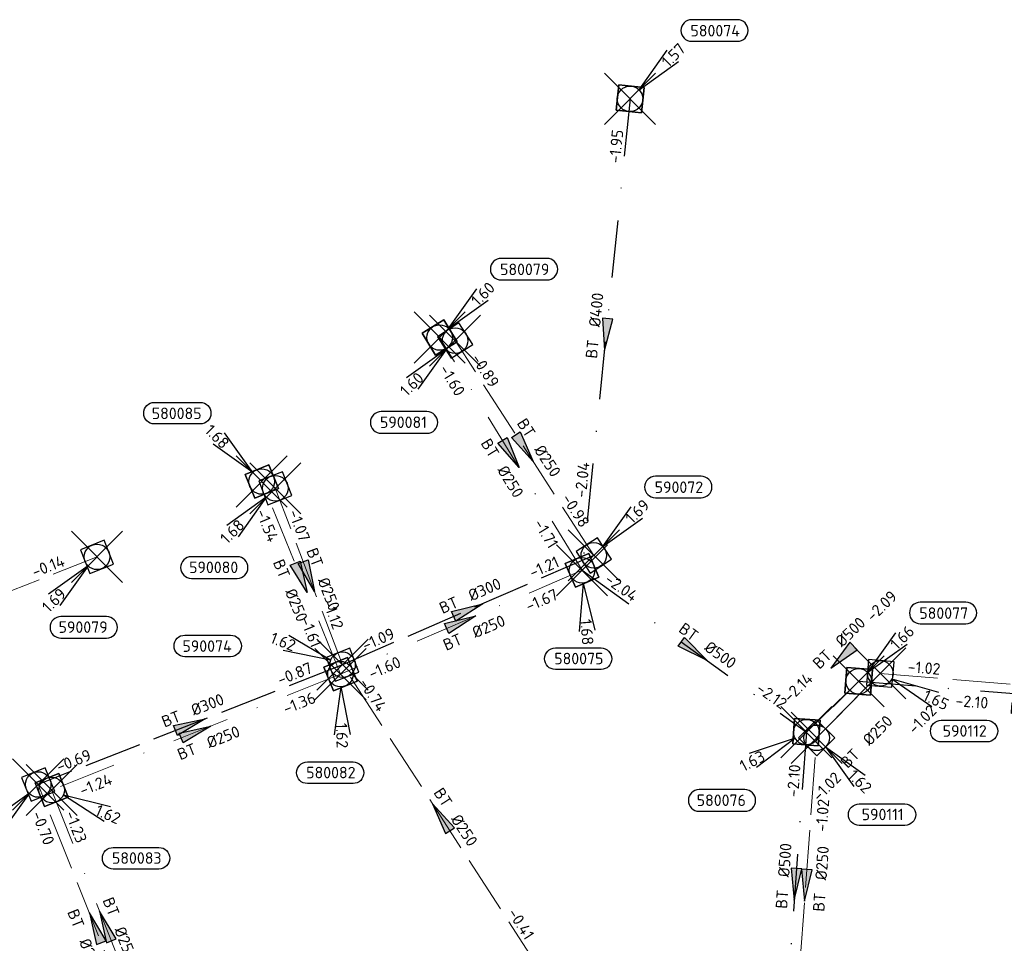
# Model space of a CAD drawing. Header units: metres. Extents: x 153343 to 157271, y 461673 to 467005.
# Tile 97 of 191: x 155178 to 155294, y 465029 to 465138. Entities that reach past the tile are written whole.
import ezdxf
from ezdxf.enums import TextEntityAlignment as Align

# ---------------------------------------------------------------- set-up
doc = ezdxf.new("R2010")
doc.units = ezdxf.units.M
doc.header["$LTSCALE"] = 0.75
doc.header["$PDMODE"] = 3
doc.header["$PDSIZE"] = 3
doc.linetypes.add('RI-HWA_BETON', pattern=[11.4, 9, -2.4])
doc.linetypes.add('RI-VWA_BETON', pattern=[19, 9, -5, 0, -5])
doc.layers.get('0').update_dxf_attribs({"lineweight": 25})
doc.layers.get('defpoints').update_dxf_attribs({"lineweight": 25})
for name, color, linetype in [('B-OI-RI-HWA_PUTNUMMER-S @ 0.75', 151, 'Continuous'), ('B-OI-RI-HWA_TRANSPORTLEIDING_BETON_300-G', 151, 'RI-HWA_BETON'), ('B-OI-RI-VWA_PUTNUMMER-S @ 0.75', 33, 'Continuous'), ('B-OI-RI-VWA_TRANSPORTLEIDING_BETON_400-G', 33, 'RI-VWA_BETON'), ('B-OI-RI-VWA_TRANSPORTLEIDING_BETON_500-G', 33, 'RI-VWA_BETON')]:
    doc.layers.add(name, color=color, linetype=linetype)
for name, color, linetype, lineweight in [('B-OI-RI-HWA_RIOOLPUT_INSPECTIEPUT-S', 151, 'Continuous', 25), ('B-OI-RI-HWA_STROOMRICHTING-S @ 0.75', 151, 'Continuous', 25), ('B-OI-RI-HWA_TRANSPORTLEIDING_BETON_250-G', 151, 'RI-HWA_BETON', 18), ('B-OI-RI-VWA_RIOOLPUT_INSPECTIEPUT_BETON-S', 33, 'Continuous', 25), ('B-OI-RI-VWA_STROOMRICHTING-S @ 0.75', 33, 'Continuous', 25), ('B-OI-RI-VWA_TRANSPORTLEIDING_BETON_250-G', 33, 'RI-VWA_BETON', 18)]:
    doc.layers.add(name, color=color, linetype=linetype, lineweight=lineweight)
doc.layers.add('inspectieput', color=7, linetype='Continuous', plot=False)
doc.styles.add('NLCS-ISO', font='isocpeur.ttf')

# ---------------------------------------------------------------- blocks, each defined once
blk = doc.blocks.new('*U1693')
at = {"ltscale": 0.1}
blk.add_hatch(color=256, dxfattribs=at).paths.add_polyline_path([(-2.5, 0), (2.5, -0.83), (2.5, 0.83)])
at = {"ltscale": 0.1, "flags": 128}
blk.add_lwpolyline([(-2.5, 0), (2.5, -0.83), (2.5, 0.83)], close=True, dxfattribs=at)
at = {"ltscale": 0.1, "style": 'NLCS-ISO'}
for tag, p in [('BOBL', (-14.82, -3.24)), ('MAT', (-1, -3.74))]:
    blk.add_attdef(tag, text='', height=1.8, dxfattribs=at).set_placement(p, align=Align.BOTTOM_RIGHT)
for tag, p in [('DIA', (1, -3.74)), ('BOBR', (13.87, -3.24))]:
    blk.add_attdef(tag, text='', height=1.8, dxfattribs=at).set_placement(p, align=Align.BOTTOM_LEFT)
at = {"layer": 'defpoints', "ltscale": 0.1, "style": 'NLCS-ISO', "flags": 1}
blk.add_attdef('JVA', text='', height=1.8, dxfattribs=at).set_placement((0, -1), align=Align.TOP_CENTER)
blk = doc.blocks.new('*U1739')
at = {"ltscale": 0.1}
blk.add_hatch(color=256, dxfattribs=at).paths.add_polyline_path([(-2.5, 0), (2.5, -0.83), (2.5, 0.83)])
at = {"ltscale": 0.1, "flags": 128}
blk.add_lwpolyline([(-2.5, 0), (2.5, -0.83), (2.5, 0.83)], close=True, dxfattribs=at)
at = {"ltscale": 0.1, "style": 'NLCS-ISO'}
for tag, p in [('BOBL', (-18.08, 0)), ('MAT', (-1, 0.5))]:
    blk.add_attdef(tag, text='', height=1.8, dxfattribs=at).set_placement(p, align=Align.BOTTOM_RIGHT)
for tag, p in [('DIA', (1, 0.5)), ('BOBR', (17.14, 0))]:
    blk.add_attdef(tag, text='', height=1.8, dxfattribs=at).set_placement(p, align=Align.BOTTOM_LEFT)
at = {"layer": 'defpoints', "ltscale": 0.1, "style": 'NLCS-ISO', "flags": 1}
blk.add_attdef('JVA', text='', height=1.8, dxfattribs=at).set_placement((0, -1), align=Align.TOP_CENTER)
blk = doc.blocks.new('*U1733')
at = {"ltscale": 0.1, "style": 'NLCS-ISO'}
for tag, p in [('BOBL', (-5.66, 0)), ('MAT', (-1, 0.5))]:
    blk.add_attdef(tag, text='', height=1.8, dxfattribs=at).set_placement(p, align=Align.BOTTOM_RIGHT)
for tag, p in [('DIA', (1, 0.5)), ('BOBR', (7.22, -3.25))]:
    blk.add_attdef(tag, text='', height=1.8, dxfattribs=at).set_placement(p, align=Align.BOTTOM_LEFT)
at = {"layer": 'defpoints', "ltscale": 0.1, "style": 'NLCS-ISO', "flags": 1}
blk.add_attdef('JVA', text='', height=1.8, dxfattribs=at).set_placement((0, -1), align=Align.TOP_CENTER)
blk = doc.blocks.new('*U1737')
at = {"ltscale": 0.1}
blk.add_hatch(color=256, dxfattribs=at).paths.add_polyline_path([(-2.5, 0), (2.5, -0.83), (2.5, 0.83)])
at = {"ltscale": 0.1, "flags": 128}
blk.add_lwpolyline([(-2.5, 0), (2.5, -0.83), (2.5, 0.83)], close=True, dxfattribs=at)
at = {"ltscale": 0.1, "style": 'NLCS-ISO'}
for tag, p in [('BOBL', (-13.81, -3.24)), ('MAT', (-1, -3.74))]:
    blk.add_attdef(tag, text='', height=1.8, dxfattribs=at).set_placement(p, align=Align.BOTTOM_RIGHT)
for tag, p in [('DIA', (1, -3.74)), ('BOBR', (8.56, -3.24))]:
    blk.add_attdef(tag, text='', height=1.8, dxfattribs=at).set_placement(p, align=Align.BOTTOM_LEFT)
at = {"layer": 'defpoints', "ltscale": 0.1, "style": 'NLCS-ISO', "flags": 1}
blk.add_attdef('JVA', text='', height=1.8, dxfattribs=at).set_placement((0, -1), align=Align.TOP_CENTER)
blk = doc.blocks.new('*U1725')
at = {"ltscale": 0.1}
blk.add_hatch(color=256, dxfattribs=at).paths.add_polyline_path([(2.5, 0), (-2.5, -0.83), (-2.5, 0.83)])
at = {"ltscale": 0.1, "flags": 128}
blk.add_lwpolyline([(2.5, 0), (-2.5, -0.83), (-2.5, 0.83)], close=True, dxfattribs=at)
at = {"ltscale": 0.1, "style": 'NLCS-ISO'}
for tag, p in [('BOBL', (-17.15, 0)), ('MAT', (-1, 0.5))]:
    blk.add_attdef(tag, text='', height=1.8, dxfattribs=at).set_placement(p, align=Align.BOTTOM_RIGHT)
for tag, p in [('DIA', (1, 0.5)), ('BOBR', (16.2, 0))]:
    blk.add_attdef(tag, text='', height=1.8, dxfattribs=at).set_placement(p, align=Align.BOTTOM_LEFT)
at = {"layer": 'defpoints', "ltscale": 0.1, "style": 'NLCS-ISO', "flags": 1}
blk.add_attdef('JVA', text='', height=1.8, dxfattribs=at).set_placement((0, -1), align=Align.TOP_CENTER)
blk = doc.blocks.new('*U1716')
at = {"ltscale": 0.1}
blk.add_hatch(color=256, dxfattribs=at).paths.add_polyline_path([(2.5, 0), (-2.5, -0.83), (-2.5, 0.83)])
at = {"ltscale": 0.1, "flags": 128}
blk.add_lwpolyline([(2.5, 0), (-2.5, -0.83), (-2.5, 0.83)], close=True, dxfattribs=at)
at = {"ltscale": 0.1, "style": 'NLCS-ISO'}
for tag, p in [('BOBL', (-5.45, 0)), ('MAT', (-1, 0.5))]:
    blk.add_attdef(tag, text='', height=1.8, dxfattribs=at).set_placement(p, align=Align.BOTTOM_RIGHT)
for tag, p in [('DIA', (1, 0.5)), ('BOBR', (4.51, 0.01))]:
    blk.add_attdef(tag, text='', height=1.8, dxfattribs=at).set_placement(p, align=Align.BOTTOM_LEFT)
at = {"layer": 'defpoints', "ltscale": 0.1, "style": 'NLCS-ISO', "flags": 1}
blk.add_attdef('JVA', text='', height=1.8, dxfattribs=at).set_placement((0, -1), align=Align.TOP_CENTER)
blk = doc.blocks.new('*U1717')
at = {"ltscale": 0.1}
blk.add_hatch(color=256, dxfattribs=at).paths.add_polyline_path([(2.5, 0), (-2.5, -0.83), (-2.5, 0.83)])
at = {"ltscale": 0.1, "flags": 128}
blk.add_lwpolyline([(2.5, 0), (-2.5, -0.83), (-2.5, 0.83)], close=True, dxfattribs=at)
at = {"ltscale": 0.1, "style": 'NLCS-ISO'}
for tag, p in [('BOBL', (-16.28, 0)), ('MAT', (-1, 0.5))]:
    blk.add_attdef(tag, text='', height=1.8, dxfattribs=at).set_placement(p, align=Align.BOTTOM_RIGHT)
for tag, p in [('DIA', (1, 0.5)), ('BOBR', (15.33, 0))]:
    blk.add_attdef(tag, text='', height=1.8, dxfattribs=at).set_placement(p, align=Align.BOTTOM_LEFT)
at = {"layer": 'defpoints', "ltscale": 0.1, "style": 'NLCS-ISO', "flags": 1}
blk.add_attdef('JVA', text='', height=1.8, dxfattribs=at).set_placement((0, -1), align=Align.TOP_CENTER)
blk = doc.blocks.new('*U1658')
at = {"ltscale": 0.1}
blk.add_hatch(color=256, dxfattribs=at).paths.add_polyline_path([(-2.5, 0), (2.5, -0.83), (2.5, 0.83)])
at = {"ltscale": 0.1, "flags": 128}
blk.add_lwpolyline([(-2.5, 0), (2.5, -0.83), (2.5, 0.83)], close=True, dxfattribs=at)
at = {"ltscale": 0.1, "style": 'NLCS-ISO'}
for tag, p in [('BOBL', (-19.13, 0)), ('MAT', (-1, 0.5))]:
    blk.add_attdef(tag, text='', height=1.8, dxfattribs=at).set_placement(p, align=Align.BOTTOM_RIGHT)
for tag, p in [('DIA', (1, 0.5)), ('BOBR', (18.18, 0))]:
    blk.add_attdef(tag, text='', height=1.8, dxfattribs=at).set_placement(p, align=Align.BOTTOM_LEFT)
at = {"layer": 'defpoints', "ltscale": 0.1, "style": 'NLCS-ISO', "flags": 1}
blk.add_attdef('JVA', text='', height=1.8, dxfattribs=at).set_placement((0, -1), align=Align.TOP_CENTER)
blk = doc.blocks.new('*U1695')
at = {"ltscale": 0.1}
blk.add_hatch(color=256, dxfattribs=at).paths.add_polyline_path([(2.5, 0), (-2.5, -0.83), (-2.5, 0.83)])
at = {"ltscale": 0.1, "flags": 128}
blk.add_lwpolyline([(2.5, 0), (-2.5, -0.83), (-2.5, 0.83)], close=True, dxfattribs=at)
at = {"ltscale": 0.1, "style": 'NLCS-ISO'}
for tag, p in [('BOBL', (-10.68, 0)), ('MAT', (-1, 0.5))]:
    blk.add_attdef(tag, text='', height=1.8, dxfattribs=at).set_placement(p, align=Align.BOTTOM_RIGHT)
for tag, p in [('DIA', (1, 0.5)), ('BOBR', (9.74, 0))]:
    blk.add_attdef(tag, text='', height=1.8, dxfattribs=at).set_placement(p, align=Align.BOTTOM_LEFT)
at = {"layer": 'defpoints', "ltscale": 0.1, "style": 'NLCS-ISO', "flags": 1}
blk.add_attdef('JVA', text='', height=1.8, dxfattribs=at).set_placement((0, -1), align=Align.TOP_CENTER)
blk = doc.blocks.new('*U1696')
at = {"ltscale": 0.1}
blk.add_hatch(color=256, dxfattribs=at).paths.add_polyline_path([(2.5, 0), (-2.5, -0.83), (-2.5, 0.83)])
at = {"ltscale": 0.1, "flags": 128}
blk.add_lwpolyline([(2.5, 0), (-2.5, -0.83), (-2.5, 0.83)], close=True, dxfattribs=at)
at = {"ltscale": 0.1, "style": 'NLCS-ISO'}
for tag, p in [('BOBL', (-12.13, 0)), ('MAT', (-1, 0.5))]:
    blk.add_attdef(tag, text='', height=1.8, dxfattribs=at).set_placement(p, align=Align.BOTTOM_RIGHT)
for tag, p in [('DIA', (1, 0.5)), ('BOBR', (11.19, 0))]:
    blk.add_attdef(tag, text='', height=1.8, dxfattribs=at).set_placement(p, align=Align.BOTTOM_LEFT)
at = {"layer": 'defpoints', "ltscale": 0.1, "style": 'NLCS-ISO', "flags": 1}
blk.add_attdef('JVA', text='', height=1.8, dxfattribs=at).set_placement((0, -1), align=Align.TOP_CENTER)
blk = doc.blocks.new('*U1698')
at = {"ltscale": 0.1}
blk.add_hatch(color=256, dxfattribs=at).paths.add_polyline_path([(-2.5, 0), (2.5, -0.83), (2.5, 0.83)])
at = {"ltscale": 0.1, "flags": 128}
blk.add_lwpolyline([(-2.5, 0), (2.5, -0.83), (2.5, 0.83)], close=True, dxfattribs=at)
at = {"ltscale": 0.1, "style": 'NLCS-ISO'}
for tag, p in [('BOBL', (-13.57, 0)), ('MAT', (-1, 0.5))]:
    blk.add_attdef(tag, text='', height=1.8, dxfattribs=at).set_placement(p, align=Align.BOTTOM_RIGHT)
for tag, p in [('DIA', (1, 0.5)), ('BOBR', (12.63, 0))]:
    blk.add_attdef(tag, text='', height=1.8, dxfattribs=at).set_placement(p, align=Align.BOTTOM_LEFT)
at = {"layer": 'defpoints', "ltscale": 0.1, "style": 'NLCS-ISO', "flags": 1}
blk.add_attdef('JVA', text='', height=1.8, dxfattribs=at).set_placement((0, -1), align=Align.TOP_CENTER)
blk = doc.blocks.new('*U1685')
at = {"ltscale": 0.1}
blk.add_hatch(color=256, dxfattribs=at).paths.add_polyline_path([(2.5, 0), (-2.5, -0.83), (-2.5, 0.83)])
at = {"ltscale": 0.1, "flags": 128}
blk.add_lwpolyline([(2.5, 0), (-2.5, -0.83), (-2.5, 0.83)], close=True, dxfattribs=at)
at = {"ltscale": 0.1, "style": 'NLCS-ISO'}
for tag, p in [('BOBL', (-6.95, -3.24)), ('MAT', (-1, -3.74))]:
    blk.add_attdef(tag, text='', height=1.8, dxfattribs=at).set_placement(p, align=Align.BOTTOM_RIGHT)
for tag, p in [('DIA', (1, -3.74)), ('BOBR', (6.01, -3.24))]:
    blk.add_attdef(tag, text='', height=1.8, dxfattribs=at).set_placement(p, align=Align.BOTTOM_LEFT)
at = {"layer": 'defpoints', "ltscale": 0.1, "style": 'NLCS-ISO', "flags": 1}
blk.add_attdef('JVA', text='', height=1.8, dxfattribs=at).set_placement((0, -1), align=Align.TOP_CENTER)
blk = doc.blocks.new('*U1686')
at = {"ltscale": 0.1}
blk.add_hatch(color=256, dxfattribs=at).paths.add_polyline_path([(2.5, 0), (-2.5, -0.83), (-2.5, 0.83)])
at = {"ltscale": 0.1, "flags": 128}
blk.add_lwpolyline([(2.5, 0), (-2.5, -0.83), (-2.5, 0.83)], close=True, dxfattribs=at)
at = {"ltscale": 0.1, "style": 'NLCS-ISO'}
for tag, p in [('BOBL', (-15.04, -3.24)), ('MAT', (-1, -3.74))]:
    blk.add_attdef(tag, text='', height=1.8, dxfattribs=at).set_placement(p, align=Align.BOTTOM_RIGHT)
for tag, p in [('DIA', (1, -3.74)), ('BOBR', (14.09, -3.24))]:
    blk.add_attdef(tag, text='', height=1.8, dxfattribs=at).set_placement(p, align=Align.BOTTOM_LEFT)
at = {"layer": 'defpoints', "ltscale": 0.1, "style": 'NLCS-ISO', "flags": 1}
blk.add_attdef('JVA', text='', height=1.8, dxfattribs=at).set_placement((0, -1), align=Align.TOP_CENTER)
blk = doc.blocks.new('*U1633')
at = {"ltscale": 0.1}
blk.add_hatch(color=256, dxfattribs=at).paths.add_polyline_path([(-2.5, 0), (2.5, -0.83), (2.5, 0.83)])
at = {"ltscale": 0.1, "flags": 128}
blk.add_lwpolyline([(-2.5, 0), (2.5, -0.83), (2.5, 0.83)], close=True, dxfattribs=at)
at = {"ltscale": 0.1, "style": 'NLCS-ISO'}
for tag, p in [('BOBL', (-7.37, -3.24)), ('MAT', (-1, -3.74))]:
    blk.add_attdef(tag, text='', height=1.8, dxfattribs=at).set_placement(p, align=Align.BOTTOM_RIGHT)
for tag, p in [('DIA', (1, -3.74)), ('BOBR', (17.59, -3.24))]:
    blk.add_attdef(tag, text='', height=1.8, dxfattribs=at).set_placement(p, align=Align.BOTTOM_LEFT)
at = {"layer": 'defpoints', "ltscale": 0.1, "style": 'NLCS-ISO', "flags": 1}
blk.add_attdef('JVA', text='', height=1.8, dxfattribs=at).set_placement((0, -1), align=Align.TOP_CENTER)
blk = doc.blocks.new('*U1661')
at = {"ltscale": 0.1}
blk.add_hatch(color=256, dxfattribs=at).paths.add_polyline_path([(-2.5, 0), (2.5, -0.83), (2.5, 0.83)])
at = {"ltscale": 0.1, "flags": 128}
blk.add_lwpolyline([(-2.5, 0), (2.5, -0.83), (2.5, 0.83)], close=True, dxfattribs=at)
at = {"ltscale": 0.1, "style": 'NLCS-ISO'}
for tag, p in [('BOBL', (-14.56, 0)), ('MAT', (-1, 0.5))]:
    blk.add_attdef(tag, text='', height=1.8, dxfattribs=at).set_placement(p, align=Align.BOTTOM_RIGHT)
for tag, p in [('DIA', (1, 0.5)), ('BOBR', (13.61, 0))]:
    blk.add_attdef(tag, text='', height=1.8, dxfattribs=at).set_placement(p, align=Align.BOTTOM_LEFT)
at = {"layer": 'defpoints', "ltscale": 0.1, "style": 'NLCS-ISO', "flags": 1}
blk.add_attdef('JVA', text='', height=1.8, dxfattribs=at).set_placement((0, -1), align=Align.TOP_CENTER)
blk = doc.blocks.new('*U80')
at = {"ltscale": 0.1}
blk.add_hatch(color=256, dxfattribs=at).paths.add_polyline_path([(-2.5, 0), (2.5, -0.83), (2.5, 0.83)])
at = {"ltscale": 0.1, "flags": 128}
blk.add_lwpolyline([(-2.5, 0), (2.5, -0.83), (2.5, 0.83)], close=True, dxfattribs=at)
at = {"ltscale": 0.1, "style": 'NLCS-ISO'}
for tag, p in [('BOBL', (-5.66, 0)), ('MAT', (-1, 0.5))]:
    blk.add_attdef(tag, text='', height=1.8, dxfattribs=at).set_placement(p, align=Align.BOTTOM_RIGHT)
for tag, p in [('DIA', (1, 0.5)), ('BOBR', (7.22, 0))]:
    blk.add_attdef(tag, text='', height=1.8, dxfattribs=at).set_placement(p, align=Align.BOTTOM_LEFT)
at = {"layer": 'defpoints', "ltscale": 0.1, "style": 'NLCS-ISO', "flags": 1}
blk.add_attdef('JVA', text='', height=1.8, dxfattribs=at).set_placement((0, -1), align=Align.TOP_CENTER)
blk = doc.blocks.new('*U1681')
at = {"ltscale": 0.1}
blk.add_hatch(color=256, dxfattribs=at).paths.add_polyline_path([(2.5, 0), (-2.5, -0.83), (-2.5, 0.83)])
at = {"ltscale": 0.1, "flags": 128}
blk.add_lwpolyline([(2.5, 0), (-2.5, -0.83), (-2.5, 0.83)], close=True, dxfattribs=at)
at = {"ltscale": 0.1, "style": 'NLCS-ISO'}
for tag, p in [('BOBL', (-11.26, -3.24)), ('MAT', (-1, -3.74))]:
    blk.add_attdef(tag, text='', height=1.8, dxfattribs=at).set_placement(p, align=Align.BOTTOM_RIGHT)
for tag, p in [('DIA', (1, -3.74)), ('BOBR', (10.31, -3.24))]:
    blk.add_attdef(tag, text='', height=1.8, dxfattribs=at).set_placement(p, align=Align.BOTTOM_LEFT)
at = {"layer": 'defpoints', "ltscale": 0.1, "style": 'NLCS-ISO', "flags": 1}
blk.add_attdef('JVA', text='', height=1.8, dxfattribs=at).set_placement((0, -1), align=Align.TOP_CENTER)
blk = doc.blocks.new('*U1682')
at = {"ltscale": 0.1}
blk.add_hatch(color=256, dxfattribs=at).paths.add_polyline_path([(2.5, 0), (-2.5, -0.83), (-2.5, 0.83)])
at = {"ltscale": 0.1, "flags": 128}
blk.add_lwpolyline([(2.5, 0), (-2.5, -0.83), (-2.5, 0.83)], close=True, dxfattribs=at)
at = {"ltscale": 0.1, "style": 'NLCS-ISO'}
for tag, p in [('BOBL', (-12.03, -3.24)), ('MAT', (-1, -3.74))]:
    blk.add_attdef(tag, text='', height=1.8, dxfattribs=at).set_placement(p, align=Align.BOTTOM_RIGHT)
for tag, p in [('DIA', (1, -3.74)), ('BOBR', (11.09, -3.24))]:
    blk.add_attdef(tag, text='', height=1.8, dxfattribs=at).set_placement(p, align=Align.BOTTOM_LEFT)
at = {"layer": 'defpoints', "ltscale": 0.1, "style": 'NLCS-ISO', "flags": 1}
blk.add_attdef('JVA', text='', height=1.8, dxfattribs=at).set_placement((0, -1), align=Align.TOP_CENTER)
blk = doc.blocks.new('*U1683')
at = {"ltscale": 0.1}
blk.add_hatch(color=256, dxfattribs=at).paths.add_polyline_path([(2.5, 0), (-2.5, -0.83), (-2.5, 0.83)])
at = {"ltscale": 0.1, "flags": 128}
blk.add_lwpolyline([(2.5, 0), (-2.5, -0.83), (-2.5, 0.83)], close=True, dxfattribs=at)
at = {"ltscale": 0.1, "style": 'NLCS-ISO'}
for tag, p in [('BOBL', (-12.32, 0)), ('MAT', (-1, 0.5))]:
    blk.add_attdef(tag, text='', height=1.8, dxfattribs=at).set_placement(p, align=Align.BOTTOM_RIGHT)
for tag, p in [('DIA', (1, 0.5)), ('BOBR', (11.38, 0))]:
    blk.add_attdef(tag, text='', height=1.8, dxfattribs=at).set_placement(p, align=Align.BOTTOM_LEFT)
at = {"layer": 'defpoints', "ltscale": 0.1, "style": 'NLCS-ISO', "flags": 1}
blk.add_attdef('JVA', text='', height=1.8, dxfattribs=at).set_placement((0, -1), align=Align.TOP_CENTER)
blk = doc.blocks.new('*U1684')
at = {"ltscale": 0.1}
blk.add_hatch(color=256, dxfattribs=at).paths.add_polyline_path([(-2.5, 0), (2.5, -0.83), (2.5, 0.83)])
at = {"ltscale": 0.1, "flags": 128}
blk.add_lwpolyline([(-2.5, 0), (2.5, -0.83), (2.5, 0.83)], close=True, dxfattribs=at)
at = {"ltscale": 0.1, "style": 'NLCS-ISO'}
for tag, p in [('BOBL', (-20.22, 0)), ('MAT', (-1, 0.5))]:
    blk.add_attdef(tag, text='', height=1.8, dxfattribs=at).set_placement(p, align=Align.BOTTOM_RIGHT)
for tag, p in [('DIA', (1, 0.5)), ('BOBR', (26.82, -0.01))]:
    blk.add_attdef(tag, text='', height=1.8, dxfattribs=at).set_placement(p, align=Align.BOTTOM_LEFT)
at = {"layer": 'defpoints', "ltscale": 0.1, "style": 'NLCS-ISO', "flags": 1}
blk.add_attdef('JVA', text='', height=1.8, dxfattribs=at).set_placement((0, -1), align=Align.TOP_CENTER)
blk = doc.blocks.new('B-SRI-PUT_HWA-SO')
at = {"lineweight": -3, "flags": 128}
blk.add_lwpolyline([(-2, -2), (2, -2), (2, 2), (-2, 2)], close=True, dxfattribs=at)
at = {"lineweight": -3}
blk.add_circle((0, 0), 2, dxfattribs=at)
blk = doc.blocks.new('*U935')
for q in [(8.05, -5.19), (9.12, -2.93)]:
    blk.add_line((1.81, -0.86), q)
blk.add_lwpolyline([(16.71, -10.73), (9.55, -10.73, -1), (9.55, -7.35), (16.71, -7.35, -1)], format="xyb", close=True)
at = {"ltscale": 0.1, "style": 'NLCS-ISO'}
blk.add_attdef('PUTHGT', text='', height=1.8, rotation=334.6759, dxfattribs=at).set_placement((6.9, -3.3), align=Align.MIDDLE_LEFT)
blk.add_attdef('PUTNR', text='', height=1.8, dxfattribs=at).set_placement((13.23, -7.21), align=Align.MIDDLE_CENTER)
blk = doc.blocks.new('*U941')
for q in [(5.83, -7.6), (7.6, -5.83)]:
    blk.add_line((1.41, -1.41), q)
blk.add_lwpolyline([(13.83, -13.72), (6.67, -13.72, -1), (6.67, -10.34), (13.83, -10.34, -1)], format="xyb", close=True)
at = {"ltscale": 0.1, "style": 'NLCS-ISO'}
blk.add_attdef('PUTHGT', text='', height=1.8, rotation=315, dxfattribs=at).set_placement((5.39, -5.43), align=Align.MIDDLE_LEFT)
blk.add_attdef('PUTNR', text='', height=1.8, dxfattribs=at).set_placement((10.35, -10.2), align=Align.MIDDLE_CENTER)
blk = doc.blocks.new('*U939')
for q in [(-7.6, -5.83), (-5.83, -7.6)]:
    blk.add_line((-1.41, -1.41), q)
blk.add_lwpolyline([(-5.67, -12.73), (1.49, -12.73, 1), (1.49, -9.34), (-5.67, -9.34, 1)], format="xyb", close=True)
at = {"ltscale": 0.1, "style": 'NLCS-ISO'}
blk.add_attdef('PUTHGT', text='', height=1.8, rotation=45, dxfattribs=at).set_placement((-8.44, -8.48), align=Align.MIDDLE_LEFT)
blk.add_attdef('PUTNR', text='', height=1.8, dxfattribs=at).set_placement((-2.19, -9.2), align=Align.MIDDLE_CENTER)
blk = doc.blocks.new('*U640')
for q in [(-7.6, -5.83), (-5.83, -7.6)]:
    blk.add_line((-1.41, -1.41), q)
blk.add_lwpolyline([(-13.13, -14.12), (-5.97, -14.12, 1), (-5.97, -10.73), (-13.13, -10.73, 1)], format="xyb", close=True)
at = {"ltscale": 0.1, "style": 'NLCS-ISO'}
blk.add_attdef('PUTHGT', text='', height=1.8, rotation=45, dxfattribs=at).set_placement((-8.44, -8.48), align=Align.MIDDLE_LEFT)
blk.add_attdef('PUTNR', text='', height=1.8, dxfattribs=at).set_placement((-9.65, -10.59), align=Align.MIDDLE_CENTER)
blk = doc.blocks.new('*U241')
for q in [(-7.6, -5.83), (-5.83, -7.6)]:
    blk.add_line((-1.41, -1.41), q)
blk.add_lwpolyline([(-16.81, -12.39), (-9.65, -12.39, 1), (-9.65, -9.01), (-16.81, -9.01, 1)], format="xyb", close=True)
at = {"ltscale": 0.1, "style": 'NLCS-ISO'}
blk.add_attdef('PUTHGT', text='', height=1.8, rotation=45, dxfattribs=at).set_placement((-8.44, -8.48), align=Align.MIDDLE_LEFT)
blk.add_attdef('PUTNR', text='', height=1.8, dxfattribs=at).set_placement((-13.33, -8.87), align=Align.MIDDLE_CENTER)
blk = doc.blocks.new('*U926')
for q in [(-7.6, -5.83), (-5.83, -7.6)]:
    blk.add_line((-1.41, -1.41), q)
blk.add_lwpolyline([(-11.57, -14.51), (-4.41, -14.51, 1), (-4.41, -11.12), (-11.57, -11.12, 1)], format="xyb", close=True)
at = {"ltscale": 0.1, "style": 'NLCS-ISO'}
blk.add_attdef('PUTHGT', text='', height=1.8, rotation=45, dxfattribs=at).set_placement((-8.44, -8.48), align=Align.MIDDLE_LEFT)
blk.add_attdef('PUTNR', text='', height=1.8, dxfattribs=at).set_placement((-8.09, -10.98), align=Align.MIDDLE_CENTER)
blk = doc.blocks.new('*U927')
for q in [(-8.42, 4.57), (-9.32, 2.24)]:
    blk.add_line((-1.87, 0.72), q)
blk.add_lwpolyline([(-24.7, 4.64), (-17.54, 4.64, -1), (-17.54, 1.26), (-24.7, 1.26, -1)], format="xyb", close=True)
at = {"ltscale": 0.1, "style": 'NLCS-ISO'}
blk.add_attdef('PUTHGT', text='', height=1.8, rotation=338.9998, dxfattribs=at).set_placement((-11.16, 4.32), align=Align.MIDDLE_LEFT)
blk.add_attdef('PUTNR', text='', height=1.8, dxfattribs=at).set_placement((-21.22, 2.92), align=Align.MIDDLE_CENTER)
blk = doc.blocks.new('*U246')
for q in [(5.83, 7.6), (7.6, 5.83)]:
    blk.add_line((1.41, 1.41), q)
blk.add_lwpolyline([(16.81, 12.39), (9.65, 12.39, 1), (9.65, 9.01), (16.81, 9.01, 1)], format="xyb", close=True)
at = {"ltscale": 0.1, "style": 'NLCS-ISO'}
blk.add_attdef('PUTHGT', text='', height=1.8, rotation=45, dxfattribs=at).set_placement((5.39, 5.43), align=Align.MIDDLE_LEFT)
blk.add_attdef('PUTNR', text='', height=1.8, dxfattribs=at).set_placement((13.33, 10.67), align=Align.MIDDLE_CENTER)
blk = doc.blocks.new('*U260')
for q in [(-5.83, 7.6), (-7.6, 5.83)]:
    blk.add_line((-1.41, 1.41), q)
blk.add_lwpolyline([(-16.81, 12.39), (-9.65, 12.39, -1), (-9.65, 9.01), (-16.81, 9.01, -1)], format="xyb", close=True)
at = {"ltscale": 0.1, "style": 'NLCS-ISO'}
blk.add_attdef('PUTNR', text='', height=1.8, dxfattribs=at).set_placement((-13.33, 10.67), align=Align.MIDDLE_CENTER)
blk.add_attdef('PUTHGT', text='', height=1.8, rotation=315, dxfattribs=at).set_placement((-8.44, 8.48), align=Align.MIDDLE_LEFT)
blk = doc.blocks.new('*U920')
for q in [(8.23, -4.9), (9.22, -2.6)]:
    blk.add_line((1.84, -0.79), q)
blk.add_lwpolyline([(16.81, -12.39), (9.65, -12.39, -1), (9.65, -9.01), (16.81, -9.01, -1)], format="xyb", close=True)
at = {"ltscale": 0.1, "style": 'NLCS-ISO'}
blk.add_attdef('PUTHGT', text='', height=1.8, rotation=336.7369, dxfattribs=at).set_placement((7.02, -3.05), align=Align.MIDDLE_LEFT)
blk.add_attdef('PUTNR', text='', height=1.8, dxfattribs=at).set_placement((13.33, -8.87), align=Align.MIDDLE_CENTER)
blk = doc.blocks.new('*U43')
for q in [(5.83, 7.6), (7.6, 5.83)]:
    blk.add_line((1.41, 1.41), q)
blk.add_lwpolyline([(16.81, 12.39), (9.65, 12.39, 1), (9.65, 9.01), (16.81, 9.01, 1)], format="xyb", close=True)
at = {"ltscale": 0.1, "style": 'NLCS-ISO'}
blk.add_attdef('PUTHGT', text='', height=1.8, rotation=45, dxfattribs=at).set_placement((5.39, 5.43), align=Align.MIDDLE_LEFT)
blk.add_attdef('PUTNR', text='', height=1.8, dxfattribs=at).set_placement((13.33, 10.67), align=Align.MIDDLE_CENTER)
blk = doc.blocks.new('*U899')
for q in [(-0.98, -9.53), (1.52, -9.46)]:
    blk.add_line((0.06, -2), q)
blk.add_lwpolyline([(1.97, -17.13), (-5.19, -17.13, -1), (-5.19, -13.75), (1.97, -13.75, -1)], format="xyb", close=True)
at = {"ltscale": 0.1, "style": 'NLCS-ISO'}
blk.add_attdef('PUTHGT', text='', height=1.8, rotation=271.6052, dxfattribs=at).set_placement((0.19, -7.65), align=Align.MIDDLE_LEFT)
blk.add_attdef('PUTNR', text='', height=1.8, dxfattribs=at).set_placement((-1.51, -13.61), align=Align.MIDDLE_CENTER)
blk = doc.blocks.new('*U900')
for q in [(-8.98, -3.34), (-7.81, -5.55)]:
    blk.add_line((-1.77, -0.94), q)
blk.add_lwpolyline([(-16.81, -12.39), (-9.65, -12.39, 1), (-9.65, -9.01), (-16.81, -9.01, 1)], format="xyb", close=True)
at = {"ltscale": 0.1, "style": 'NLCS-ISO'}
blk.add_attdef('PUTHGT', text='', height=1.8, rotation=27.8816, dxfattribs=at).set_placement((-10.57, -5.62), align=Align.MIDDLE_LEFT)
blk.add_attdef('PUTNR', text='', height=1.8, dxfattribs=at).set_placement((-13.33, -8.87), align=Align.MIDDLE_CENTER)
blk = doc.blocks.new('*U916')
for q in [(-0.48, -9.57), (2.02, -9.37)]:
    blk.add_line((0.16, -1.99), q)
blk.add_lwpolyline([(2.97, -15.53), (-4.19, -15.53, -1), (-4.19, -12.15), (2.97, -12.15, -1)], format="xyb", close=True)
at = {"ltscale": 0.1, "style": 'NLCS-ISO'}
blk.add_attdef('PUTHGT', text='', height=1.8, rotation=274.6438, dxfattribs=at).set_placement((0.59, -7.63), align=Align.MIDDLE_LEFT)
blk.add_attdef('PUTNR', text='', height=1.8, dxfattribs=at).set_placement((-0.51, -12.01), align=Align.MIDDLE_CENTER)
blk = doc.blocks.new('B-SRI-PUT_VWA-SO')
at = {"flags": 128}
blk.add_lwpolyline([(-2, 2), (2, 2), (2, -2), (-2, -2)], close=True, dxfattribs=at)
at = {"lineweight": -3, "flags": 128}
blk.add_lwpolyline([(2, -2), (2, 2), (-2, 2), (-2, -2)], close=True, dxfattribs=at)
at = {"lineweight": -3}
blk.add_circle((0, 0), 2, dxfattribs=at)

msp = doc.modelspace()

# ---------------------------------------------------------------- linework, layer by layer
at = {"layer": 'B-OI-RI-HWA_TRANSPORTLEIDING_BETON_250-G', "transparency": 33554610}
for p, q in [((155245.87, 465074.91), (155229.57, 465100.13)), ((155216.34, 465062.06), (155208.44, 465082.79)), ((155150.54, 465060.17), (155187.5, 465074.73)), ((155239.55, 465026.22), (155216.34, 465062.06)), ((155272.05, 465053.48), (155279.53, 465061.05)), ((155279.53, 465061.05), (155320.52, 465057.66)), ((155269.5, 465018.85), (155272.05, 465053.48)), ((155194.01, 465014.35), (155180.58, 465048))]:
    msp.add_line(p, q, dxfattribs=at)
at = {"layer": 'B-OI-RI-HWA_TRANSPORTLEIDING_BETON_300-G', "transparency": 33554610}
for p, q in [((155245.87, 465074.91), (155216.34, 465062.06)), ((155216.34, 465062.06), (155180.58, 465048))]:
    msp.add_line(p, q, dxfattribs=at)
at = {"layer": 'B-OI-RI-VWA_TRANSPORTLEIDING_BETON_250-G', "transparency": 33554610}
for p, q in [((155244.49, 465073.15), (155227.75, 465100.49)), ((155216.1, 465060.96), (155206.85, 465083.58)), ((155244.49, 465073.15), (155216.1, 465060.96)), ((155216.1, 465060.96), (155182.16, 465047.36)), ((155182.16, 465047.36), (155194.8, 465015.4))]:
    msp.add_line(p, q, dxfattribs=at)
at = {"layer": 'B-OI-RI-VWA_TRANSPORTLEIDING_BETON_400-G', "transparency": 33554610}
msp.add_line((155250.13, 465128.52), (155244.49, 465073.15), dxfattribs=at)
at = {"layer": 'B-OI-RI-VWA_TRANSPORTLEIDING_BETON_500-G', "transparency": 33554610}
for p, q in [((155244.49, 465073.15), (155270.85, 465054.15)), ((155270.85, 465054.15), (155276.99, 465060.12)), ((155276.99, 465060.12), (155318.67, 465056.85)), ((155270.85, 465054.15), (155268.27, 465018.4))]:
    msp.add_line(p, q, dxfattribs=at)
at = {"layer": 'inspectieput', "color": 0, "transparency": 33554610}
for p in [(155250.13, 465128.52), (155227.75, 465100.49), (155229.57, 465100.13), (155206.85, 465083.58), (155208.44, 465082.79), (155187.5, 465074.73), (155245.87, 465074.91), (155244.49, 465073.15), (155216.34, 465062.06), (155216.1, 465060.96), (155279.53, 465061.05), (155276.99, 465060.12), (155270.85, 465054.15), (155272.05, 465053.48), (155180.58, 465048), (155182.16, 465047.36)]:
    msp.add_point(p, dxfattribs=at)

# ---------------------------------------------------------------- block references
at = {"layer": 'B-OI-RI-HWA_PUTNUMMER-S @ 0.75', "color": 0, "transparency": 33554610}
ref = msp.add_blockref('*U926', (155229.57, 465100.13), dxfattribs=dict(at, xscale=0.75, yscale=0.75, zscale=0.75))
ref.add_attrib('PUTNR', '590081', dxfattribs={"layer": '0', "ltscale": 0.1, "height": 1.35, "style": 'NLCS-ISO'}).set_placement((155223.5, 465090.54), align=Align.MIDDLE_CENTER)
ref.add_attrib('PUTHGT', '1.60', dxfattribs={"layer": '0', "ltscale": 0.1, "height": 1.35, "rotation": 45, "style": 'NLCS-ISO'}).set_placement((155223.43, 465093.96), align=Align.MIDDLE_LEFT)
at = {"layer": 'B-OI-RI-HWA_PUTNUMMER-S @ 0.75', "color": 0, "transparency": 33554610, "xscale": 0.75, "yscale": 0.75, "zscale": 0.75}
for name, p, values in [('*U246', (155245.87, 465074.91), {'PUTNR': '590072', 'PUTHGT': '1.69'}), ('*U927', (155216.34, 465062.06), {'PUTNR': '590074', 'PUTHGT': '1.62'})]:
    msp.add_blockref(name, p, dxfattribs=at).add_auto_attribs(values)
at = {"layer": 'B-OI-RI-HWA_PUTNUMMER-S @ 0.75', "color": 0, "transparency": 33554610}
ref = msp.add_blockref('*U640', (155208.44, 465082.79), dxfattribs=dict(at, xscale=0.75, yscale=0.75, zscale=0.75))
ref.add_attrib('PUTNR', '590080', dxfattribs={"layer": '0', "ltscale": 0.1, "height": 1.35, "style": 'NLCS-ISO'}).set_placement((155201.2, 465073.5), align=Align.MIDDLE_CENTER)
ref.add_attrib('PUTHGT', '1.68', dxfattribs={"layer": '0', "ltscale": 0.1, "height": 1.35, "rotation": 45, "style": 'NLCS-ISO'}).set_placement((155202.3, 465076.62), align=Align.MIDDLE_LEFT)
ref = msp.add_blockref('*U939', (155187.5, 465074.73), dxfattribs=dict(at, xscale=0.75, yscale=0.75, zscale=0.75))
ref.add_attrib('PUTNR', '590079', dxfattribs={"layer": '0', "ltscale": 0.1, "height": 1.35, "style": 'NLCS-ISO'}).set_placement((155185.86, 465066.48), align=Align.MIDDLE_CENTER)
ref.add_attrib('PUTHGT', '1.69', dxfattribs={"layer": '0', "ltscale": 0.1, "height": 1.35, "rotation": 45, "style": 'NLCS-ISO'}).set_placement((155181.36, 465068.56), align=Align.MIDDLE_LEFT)
ref = msp.add_blockref('*U935', (155279.53, 465061.05), dxfattribs=dict(at, xscale=0.75, yscale=0.75, zscale=0.75))
ref.add_attrib('PUTNR', '590112', dxfattribs={"layer": '0', "ltscale": 0.1, "height": 1.35, "style": 'NLCS-ISO'}).set_placement((155289.45, 465054.29), align=Align.MIDDLE_CENTER)
ref.add_attrib('PUTHGT', '1.65', dxfattribs={"layer": '0', "ltscale": 0.1, "height": 1.35, "rotation": 334.6759, "style": 'NLCS-ISO'}).set_placement((155284.71, 465058.58), align=Align.MIDDLE_LEFT)
ref = msp.add_blockref('*U941', (155272.05, 465053.48), dxfattribs=dict(at, xscale=0.75, yscale=0.75, zscale=0.75))
ref.add_attrib('PUTNR', '590111', dxfattribs={"layer": '0', "ltscale": 0.1, "height": 1.35, "style": 'NLCS-ISO'}).set_placement((155279.81, 465044.48), align=Align.MIDDLE_CENTER)
ref.add_attrib('PUTHGT', '1.62', dxfattribs={"layer": '0', "ltscale": 0.1, "height": 1.35, "rotation": 315, "style": 'NLCS-ISO'}).set_placement((155276.09, 465049.41), align=Align.MIDDLE_LEFT)
ref = msp.add_blockref('*U241', (155180.58, 465048), dxfattribs=dict(at, xscale=0.75, yscale=0.75, zscale=0.75))
ref.add_attrib('PUTNR', '590075', dxfattribs={"layer": '0', "ltscale": 0.1, "height": 1.35, "style": 'NLCS-ISO'}).set_placement((155170.58, 465040), align=Align.MIDDLE_CENTER)
ref.add_attrib('PUTHGT', '1.66', dxfattribs={"layer": '0', "ltscale": 0.1, "height": 1.35, "rotation": 45, "style": 'NLCS-ISO'}).set_placement((155174.44, 465041.83), align=Align.MIDDLE_LEFT)
at = {"layer": 'B-OI-RI-HWA_RIOOLPUT_INSPECTIEPUT-S', "transparency": 33554610}
for p, xscale, yscale, zscale, rotation in [((155229.57, 465100.13), 0.7499999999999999, 0.7499999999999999, 0.7499999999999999, 302.8750892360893), ((155208.44, 465082.79), 0.7499999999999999, 0.7499999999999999, 0.7499999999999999, 290.8613538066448), ((155187.5, 465074.73), 0.75, 0.75, 0.75, 201.5014343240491), ((155245.87, 465074.91), 0.75, 0.75, 0.75, 122.8750892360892), ((155216.34, 465062.06), 0.7499999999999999, 0.7499999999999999, 0.7499999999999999, 110.8613538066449), ((155279.53, 465061.05), 0.7499999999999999, 0.7499999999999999, 0.7499999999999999, 355.2722209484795), ((155272.05, 465053.48), 0.7500000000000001, 0.7500000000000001, 0.7500000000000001, 45.34262848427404), ((155180.58, 465048), 0.7499999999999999, 0.7499999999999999, 0.7499999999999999, 291.7573606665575)]:
    msp.add_blockref('B-SRI-PUT_HWA-SO', p, dxfattribs=dict(at, xscale=xscale, yscale=yscale, zscale=zscale, rotation=rotation))
at = {"layer": 'B-OI-RI-HWA_STROOMRICHTING-S @ 0.75', "color": 0, "transparency": 33554610, "xscale": 0.75, "yscale": 0.75, "zscale": 0.75}
for name, p, rotation, values in [('*U1695', (155237.72, 465087.52), 302.8750892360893, {'MAT': 'BT', 'DIA': '%%c250', 'BOBL': '-0.89', 'BOBR': '-0.98'}), ('*U1716', (155212.39, 465072.42), 290.8613538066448, {'MAT': 'BT', 'DIA': '%%c250', 'BOBL': '-1.07', 'BOBR': '-1.12'}), ('*U1725', (155169.02, 465067.45), 21.5014343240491, {'MAT': 'BT', 'DIA': '%%c250', 'BOBL': '-0.10', 'BOBR': '-0.14'}), ('*U1696', (155231.11, 465068.48), 23.51630013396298, {'MAT': 'BT', 'DIA': '%%c300', 'BOBL': '-1.09', 'BOBR': '-1.21'}), ('*U1717', (155198.46, 465055.03), 21.46359757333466, {'MAT': 'BT', 'DIA': '%%c300', 'BOBL': '-0.69', 'BOBR': '-0.87'}), ('*U1739', (155300.02, 465059.35), 355.2722209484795, {'MAT': 'BT', 'DIA': '%%c250', 'BOBL': '-1.02', 'BOBR': '-1.01'}), ('*U1658', (155227.94, 465044.14), 302.9271117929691, {'MAT': 'BT', 'DIA': '%%c250', 'BOBL': '-0.74', 'BOBR': '-0.41'}), ('*U1733', (155278.32, 465051.38), 45.34262848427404, {'MAT': 'BT', 'DIA': '%%c250', 'BOBL': '-1.02', 'BOBR': '-1.02'}), ('*U1737', (155270.77, 465036.16), 85.78859298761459, {'MAT': 'BT', 'DIA': '%%c250', 'BOBL': '-1.09', 'BOBR': '-1.02'}), ('*U1693', (155187.3, 465031.17), 291.7573606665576, {'MAT': 'BT', 'DIA': '%%c250', 'BOBL': '-0.70', 'BOBR': '-0.59'})]:
    msp.add_blockref(name, p, dxfattribs=dict(at, rotation=rotation)).add_auto_attribs(values)
at = {"layer": 'B-OI-RI-VWA_PUTNUMMER-S @ 0.75', "color": 0, "transparency": 33554610, "xscale": 0.75, "yscale": 0.75, "zscale": 0.75}
for name, p, values in [('*U43', (155250.13, 465128.52), {'PUTNR': '580074', 'PUTHGT': '1.57'}), ('*U43', (155227.75, 465100.49), {'PUTNR': '580079', 'PUTHGT': '1.60'}), ('*U260', (155206.85, 465083.58), {'PUTNR': '580085', 'PUTHGT': '1.68'}), ('*U43', (155276.99, 465060.12), {'PUTNR': '580077', 'PUTHGT': '1.66'})]:
    msp.add_blockref(name, p, dxfattribs=at).add_auto_attribs(values)
at = {"layer": 'B-OI-RI-VWA_PUTNUMMER-S @ 0.75', "color": 0, "transparency": 33554610}
ref = msp.add_blockref('*U916', (155244.49, 465073.15), dxfattribs=dict(at, xscale=0.75, yscale=0.75, zscale=0.75))
ref.add_attrib('PUTNR', '580075', dxfattribs={"layer": '0', "ltscale": 0.1, "height": 1.35, "style": 'NLCS-ISO'}).set_placement((155244.11, 465062.79), align=Align.MIDDLE_CENTER)
ref.add_attrib('PUTHGT', '1.68', dxfattribs={"layer": '0', "ltscale": 0.1, "height": 1.35, "rotation": 274.6438, "style": 'NLCS-ISO'}).set_placement((155244.93, 465067.43), align=Align.MIDDLE_LEFT)
ref = msp.add_blockref('*U899', (155216.1, 465060.96), dxfattribs=dict(at, xscale=0.75, yscale=0.75, zscale=0.75))
ref.add_attrib('PUTNR', '580082', dxfattribs={"layer": '0', "ltscale": 0.1, "height": 1.35, "style": 'NLCS-ISO'}).set_placement((155214.97, 465049.4), align=Align.MIDDLE_CENTER)
ref.add_attrib('PUTHGT', '1.62', dxfattribs={"layer": '0', "ltscale": 0.1, "height": 1.35, "rotation": 271.6052, "style": 'NLCS-ISO'}).set_placement((155216.24, 465055.23), align=Align.MIDDLE_LEFT)
ref = msp.add_blockref('*U900', (155270.85, 465054.15), dxfattribs=dict(at, xscale=0.75, yscale=0.75, zscale=0.75))
ref.add_attrib('PUTNR', '580076', dxfattribs={"layer": '0', "ltscale": 0.1, "height": 1.35, "style": 'NLCS-ISO'}).set_placement((155260.85, 465046.15), align=Align.MIDDLE_CENTER)
ref.add_attrib('PUTHGT', '1.63', dxfattribs={"layer": '0', "ltscale": 0.1, "height": 1.35, "rotation": 27.8816, "style": 'NLCS-ISO'}).set_placement((155263.16, 465050.06), align=Align.MIDDLE_LEFT)
ref = msp.add_blockref('*U920', (155182.16, 465047.36), dxfattribs=dict(at, xscale=0.75, yscale=0.75, zscale=0.75))
ref.add_attrib('PUTNR', '580083', dxfattribs={"layer": '0', "ltscale": 0.1, "height": 1.35, "style": 'NLCS-ISO'}).set_placement((155192.16, 465039.36), align=Align.MIDDLE_CENTER)
ref.add_attrib('PUTHGT', '1.62', dxfattribs={"layer": '0', "ltscale": 0.1, "height": 1.35, "rotation": 336.7369, "style": 'NLCS-ISO'}).set_placement((155187.42, 465045.08), align=Align.MIDDLE_LEFT)
at = {"layer": 'B-OI-RI-VWA_RIOOLPUT_INSPECTIEPUT_BETON-S', "transparency": 33554610}
for p, xscale, yscale, zscale, rotation in [((155250.13, 465128.52), 0.7500000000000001, 0.7500000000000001, 0.7500000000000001, 264.1838993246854), ((155227.75, 465100.49), 0.75, 0.75, 0.75, 301.4787058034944), ((155206.85, 465083.58), 0.7499999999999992, 0.7499999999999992, 0.7499999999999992, 292.2411328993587), ((155244.49, 465073.15), 0.7499999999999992, 0.7499999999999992, 0.7499999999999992, 203.2375506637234), ((155216.1, 465060.96), 0.7500000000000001, 0.7500000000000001, 0.7500000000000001, 112.2411328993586), ((155276.99, 465060.12), 0.7500000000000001, 0.7500000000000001, 0.7500000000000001, 355.5140545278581), ((155270.85, 465054.15), 0.7500000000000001, 0.7500000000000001, 0.7500000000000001, 265.8722439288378), ((155182.16, 465047.36), 0.75, 0.75, 0.75, 291.5785180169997)]:
    msp.add_blockref('B-SRI-PUT_VWA-SO', p, dxfattribs=dict(at, xscale=xscale, yscale=yscale, zscale=zscale, rotation=rotation))
at = {"layer": 'B-OI-RI-VWA_STROOMRICHTING-S @ 0.75', "color": 0, "transparency": 33554610, "xscale": 0.75, "yscale": 0.75, "zscale": 0.75}
for name, p, rotation, values in [('*U1684', (155247.31, 465100.84), 84.18389932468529, {'MAT': 'BT', 'DIA': '%%c400', 'BOBL': '-2.04', 'BOBR': '-1.95'}), ('*U1682', (155236.12, 465086.82), 301.4787058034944, {'MAT': 'BT', 'DIA': '%%c250', 'BOBL': '-1.60', 'BOBR': '-1.71'}), ('*U1685', (155211.48, 465072.27), 292.2411328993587, {'MAT': 'BT', 'DIA': '%%c250', 'BOBL': '-1.54', 'BOBR': '-1.61'}), ('*U1683', (155257.67, 465063.65), 324.2163487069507, {'MAT': 'BT', 'DIA': '%%c500', 'BOBL': '-2.04', 'BOBR': '-2.12'}), ('*U1681', (155230.3, 465067.06), 23.23755066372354, {'MAT': 'BT', 'DIA': '%%c250', 'BOBL': '-1.60', 'BOBR': '-1.67'}), ('*U80', (155275.05, 465062.96), 44.19573552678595, {'MAT': 'BT', 'DIA': '%%c500', 'BOBL': '-2.14', 'BOBR': '-2.09'}), ('*U1686', (155199.13, 465054.16), 21.83632818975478, {'MAT': 'BT', 'DIA': '%%c250', 'BOBL': '-1.24', 'BOBR': '-1.36'}), ('*U1633', (155297.83, 465058.48), 355.5140545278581, {'MAT': 'BT', 'DIA': '%%c500', 'BOBL': '-2.10', 'BOBR': '-2.00'}), ('*U1661', (155269.56, 465036.27), 85.87224392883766, {'MAT': 'BT', 'DIA': '%%c500', 'BOBL': '-2.12', 'BOBR': '-2.10'}), ('*U1698', (155188.48, 465031.38), 291.5785180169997, {'MAT': 'BT', 'DIA': '%%c250', 'BOBL': '-1.23', 'BOBR': '-1.10'})]:
    msp.add_blockref(name, p, dxfattribs=dict(at, rotation=rotation)).add_auto_attribs(values)

doc.saveas('drawing.dxf')
